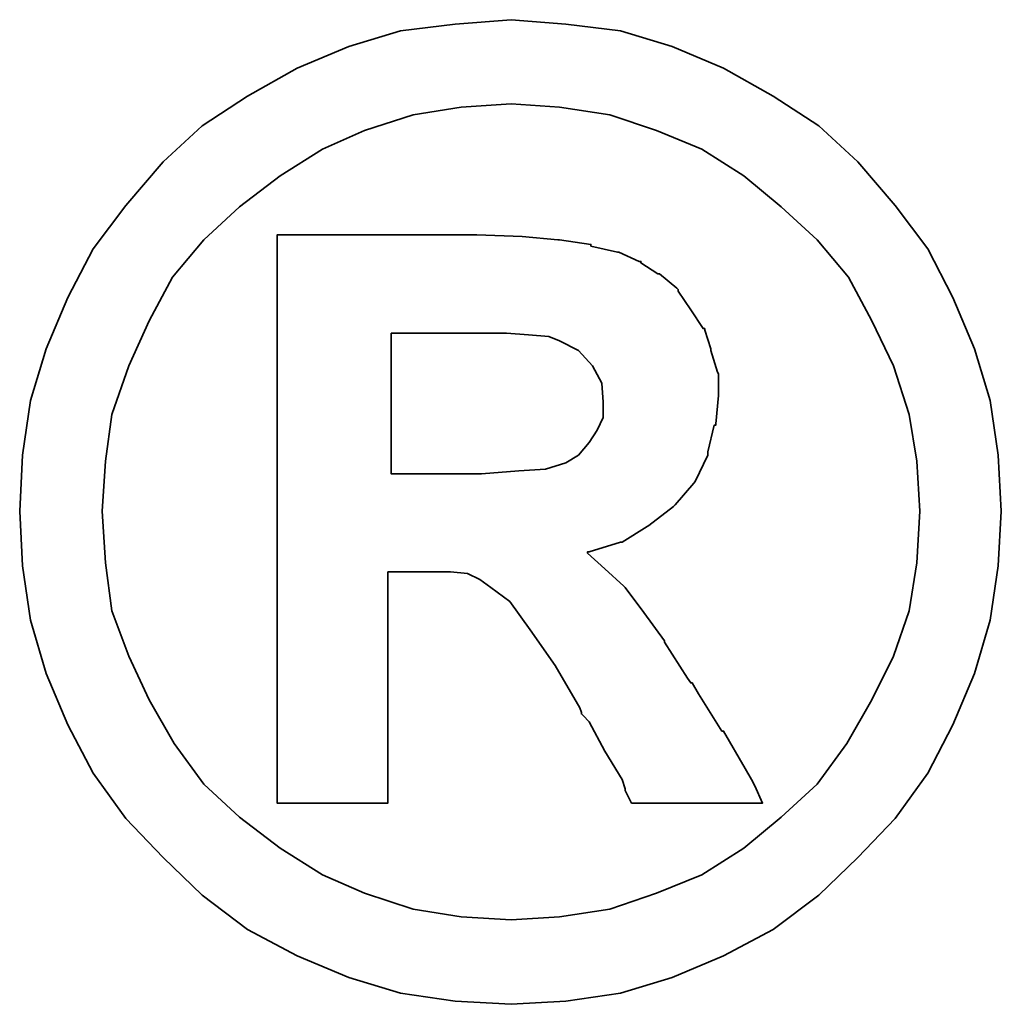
# Model space of a CAD drawing. Header units: millimetres. Extents: x 622 to 758, y 821 to 908.
# Tile 50 of 53: x 744.688 to 745.191, y 859.354 to 859.859. Entities that reach past the tile are written whole.
import ezdxf

# ---------------------------------------------------------------- set-up
doc = ezdxf.new("R2010")
doc.units = ezdxf.units.MM
doc.header["$LTSCALE"] = 0.1
doc.layers.add('layer 1', color=7, linetype='CONTINUOUS')

msp = doc.modelspace()

# ---------------------------------------------------------------- linework, layer by layer
at = {"layer": 'layer 1', "color": 1, "lineweight": 35}
for points, knots in [([(745.19131, 859.60688), (745.19131, 859.60688), (745.18964, 859.63564), (745.18964, 859.63564), (745.18964, 859.63564), (745.18964, 859.63564), (745.18564, 859.66364), (745.18564, 859.66364), (745.18564, 859.66364), (745.18564, 859.66364), (745.17764, 859.69015), (745.17764, 859.69015), (745.17764, 859.69015), (745.17764, 859.69015), (745.16647, 859.7165), (745.16647, 859.7165), (745.16647, 859.7165), (745.16647, 859.7165), (745.15363, 859.74134), (745.15363, 859.74134), (745.15363, 859.74134), (745.15363, 859.74134), (745.13696, 859.76368), (745.13696, 859.76368), (745.13696, 859.76368), (745.13696, 859.76368), (745.11778, 859.78602), (745.11778, 859.78602), (745.11778, 859.78602), (745.11778, 859.78602), (745.09778, 859.80452), (745.09778, 859.80452), (745.09778, 859.80452), (745.09778, 859.80452), (745.07444, 859.8197), (745.07444, 859.8197), (745.07444, 859.8197), (745.07444, 859.8197), (745.04893, 859.83403), (745.04893, 859.83403), (745.04893, 859.83403), (745.04893, 859.83403), (745.02259, 859.84521), (745.02259, 859.84521), (745.02259, 859.84521), (745.02259, 859.84521), (744.99608, 859.85321), (744.99608, 859.85321), (744.99608, 859.85321), (744.99608, 859.85321), (744.96807, 859.85654), (744.96807, 859.85654), (744.96807, 859.85654), (744.96807, 859.85654), (744.94006, 859.85888), (744.94006, 859.85888), (744.94006, 859.85888), (744.94006, 859.85888), (744.91138, 859.85654), (744.91138, 859.85654), (744.91138, 859.85654), (744.91138, 859.85654), (744.88337, 859.85321), (744.88337, 859.85321), (744.88337, 859.85321), (744.88337, 859.85321), (744.85686, 859.84521), (744.85686, 859.84521), (744.85686, 859.84521), (744.85686, 859.84521), (744.83044, 859.83403), (744.83044, 859.83403), (744.83044, 859.83403), (744.83044, 859.83403), (744.80485, 859.8197), (744.80485, 859.8197), (744.80485, 859.8197), (744.80485, 859.8197), (744.78167, 859.80452), (744.78167, 859.80452), (744.78167, 859.80452), (744.78167, 859.80452), (744.76167, 859.78602), (744.76167, 859.78602), (744.76167, 859.78602), (744.76167, 859.78602), (744.74249, 859.76368), (744.74249, 859.76368), (744.74249, 859.76368), (744.74249, 859.76368), (744.72574, 859.74134), (744.72574, 859.74134), (744.72574, 859.74134), (744.72574, 859.74134), (744.7129, 859.7165), (744.7129, 859.7165), (744.7129, 859.7165), (744.7129, 859.7165), (744.70165, 859.69015), (744.70165, 859.69015), (744.70165, 859.69015), (744.70165, 859.69015), (744.69364, 859.66364), (744.69364, 859.66364), (744.69364, 859.66364), (744.69364, 859.66364), (744.68964, 859.63564), (744.68964, 859.63564), (744.68964, 859.63564), (744.68964, 859.63564), (744.68814, 859.60688), (744.68814, 859.60688), (744.68814, 859.60688), (744.68814, 859.60688), (744.68964, 859.57887), (744.68964, 859.57887), (744.68964, 859.57887), (744.68964, 859.57887), (744.69364, 859.55094), (744.69364, 859.55094), (744.69364, 859.55094), (744.69364, 859.55094), (744.70165, 859.52368), (744.70165, 859.52368), (744.70165, 859.52368), (744.70165, 859.52368), (744.7129, 859.49734), (744.7129, 859.49734), (744.7129, 859.49734), (744.7129, 859.49734), (744.72574, 859.47258), (744.72574, 859.47258), (744.72574, 859.47258), (744.72574, 859.47258), (744.74249, 859.44924), (744.74249, 859.44924), (744.74249, 859.44924), (744.74249, 859.44924), (744.76167, 859.42923), (744.76167, 859.42923), (744.76167, 859.42923), (744.76167, 859.42923), (744.78167, 859.41006), (744.78167, 859.41006), (744.78167, 859.41006), (744.78167, 859.41006), (744.80485, 859.39247), (744.80485, 859.39247), (744.80485, 859.39247), (744.80485, 859.39247), (744.83044, 859.37888), (744.83044, 859.37888), (744.83044, 859.37888), (744.83044, 859.37888), (744.85686, 859.36771), (744.85686, 859.36771), (744.85686, 859.36771), (744.85686, 859.36771), (744.88337, 859.35971), (744.88337, 859.35971), (744.88337, 859.35971), (744.88337, 859.35971), (744.91138, 859.35571), (744.91138, 859.35571), (744.91138, 859.35571), (744.91138, 859.35571), (744.94006, 859.35404), (744.94006, 859.35404), (744.94006, 859.35404), (744.94006, 859.35404), (744.96807, 859.35571), (744.96807, 859.35571), (744.96807, 859.35571), (744.96807, 859.35571), (744.99608, 859.35971), (744.99608, 859.35971), (744.99608, 859.35971), (744.99608, 859.35971), (745.02259, 859.36771), (745.02259, 859.36771), (745.02259, 859.36771), (745.02259, 859.36771), (745.04893, 859.37888), (745.04893, 859.37888), (745.04893, 859.37888), (745.04893, 859.37888), (745.07444, 859.39247), (745.07444, 859.39247), (745.07444, 859.39247), (745.07444, 859.39247), (745.09778, 859.41006), (745.09778, 859.41006), (745.09778, 859.41006), (745.09778, 859.41006), (745.11778, 859.42923), (745.11778, 859.42923), (745.11778, 859.42923), (745.11778, 859.42923), (745.13696, 859.44924), (745.13696, 859.44924), (745.13696, 859.44924), (745.13696, 859.44924), (745.15363, 859.47258), (745.15363, 859.47258), (745.15363, 859.47258), (745.15363, 859.47258), (745.16647, 859.49734), (745.16647, 859.49734), (745.16647, 859.49734), (745.16647, 859.49734), (745.17764, 859.52368), (745.17764, 859.52368), (745.17764, 859.52368), (745.17764, 859.52368), (745.18564, 859.55094), (745.18564, 859.55094), (745.18564, 859.55094), (745.18564, 859.55094), (745.18964, 859.57887), (745.18964, 859.57887), (745.18964, 859.57887), (745.18964, 859.57887), (745.19131, 859.60688), (745.19131, 859.60688)], [0, 0, 0, 0, 0.017857, 0.017857, 0.017857, 0.017857, 0.035714, 0.035714, 0.035714, 0.035714, 0.053571, 0.053571, 0.053571, 0.053571, 0.071429, 0.071429, 0.071429, 0.071429, 0.089286, 0.089286, 0.089286, 0.089286, 0.107143, 0.107143, 0.107143, 0.107143, 0.125, 0.125, 0.125, 0.125, 0.142857, 0.142857, 0.142857, 0.142857, 0.160714, 0.160714, 0.160714, 0.160714, 0.178571, 0.178571, 0.178571, 0.178571, 0.196429, 0.196429, 0.196429, 0.196429, 0.214286, 0.214286, 0.214286, 0.214286, 0.232143, 0.232143, 0.232143, 0.232143, 0.25, 0.25, 0.25, 0.25, 0.267857, 0.267857, 0.267857, 0.267857, 0.285714, 0.285714, 0.285714, 0.285714, 0.303571, 0.303571, 0.303571, 0.303571, 0.321429, 0.321429, 0.321429, 0.321429, 0.339286, 0.339286, 0.339286, 0.339286, 0.357143, 0.357143, 0.357143, 0.357143, 0.375, 0.375, 0.375, 0.375, 0.392857, 0.392857, 0.392857, 0.392857, 0.410714, 0.410714, 0.410714, 0.410714, 0.428571, 0.428571, 0.428571, 0.428571, 0.446429, 0.446429, 0.446429, 0.446429, 0.464286, 0.464286, 0.464286, 0.464286, 0.482143, 0.482143, 0.482143, 0.482143, 0.5, 0.5, 0.5, 0.5, 0.517857, 0.517857, 0.517857, 0.517857, 0.535714, 0.535714, 0.535714, 0.535714, 0.553571, 0.553571, 0.553571, 0.553571, 0.571429, 0.571429, 0.571429, 0.571429, 0.589286, 0.589286, 0.589286, 0.589286, 0.607143, 0.607143, 0.607143, 0.607143, 0.625, 0.625, 0.625, 0.625, 0.642857, 0.642857, 0.642857, 0.642857, 0.660714, 0.660714, 0.660714, 0.660714, 0.678571, 0.678571, 0.678571, 0.678571, 0.696429, 0.696429, 0.696429, 0.696429, 0.714286, 0.714286, 0.714286, 0.714286, 0.732143, 0.732143, 0.732143, 0.732143, 0.75, 0.75, 0.75, 0.75, 0.767857, 0.767857, 0.767857, 0.767857, 0.785714, 0.785714, 0.785714, 0.785714, 0.803571, 0.803571, 0.803571, 0.803571, 0.821429, 0.821429, 0.821429, 0.821429, 0.839286, 0.839286, 0.839286, 0.839286, 0.857143, 0.857143, 0.857143, 0.857143, 0.875, 0.875, 0.875, 0.875, 0.892857, 0.892857, 0.892857, 0.892857, 0.910714, 0.910714, 0.910714, 0.910714, 0.928571, 0.928571, 0.928571, 0.928571, 0.946429, 0.946429, 0.946429, 0.946429, 0.964286, 0.964286, 0.964286, 0.964286, 0.982143, 0.982143, 0.982143, 0.982143, 1, 1, 1, 1]), ([(745.14963, 859.60688), (745.14963, 859.60688), (745.14805, 859.63247), (745.14805, 859.63247), (745.14805, 859.63247), (745.14805, 859.63247), (745.14413, 859.65648), (745.14413, 859.65648), (745.14413, 859.65648), (745.14413, 859.65648), (745.13612, 859.68132), (745.13612, 859.68132), (745.13612, 859.68132), (745.13612, 859.68132), (745.12495, 859.70449), (745.12495, 859.70449), (745.12495, 859.70449), (745.12495, 859.70449), (745.11295, 859.72683), (745.11295, 859.72683), (745.11295, 859.72683), (745.11295, 859.72683), (745.09694, 859.74601), (745.09694, 859.74601), (745.09694, 859.74601), (745.09694, 859.74601), (745.07844, 859.76284), (745.07844, 859.76284), (745.07844, 859.76284), (745.07844, 859.76284), (745.05927, 859.77885), (745.05927, 859.77885), (745.05927, 859.77885), (745.05927, 859.77885), (745.03776, 859.79252), (745.03776, 859.79252), (745.03776, 859.79252), (745.03776, 859.79252), (745.01458, 859.80202), (745.01458, 859.80202), (745.01458, 859.80202), (745.01458, 859.80202), (744.99058, 859.81003), (744.99058, 859.81003), (744.99058, 859.81003), (744.99058, 859.81003), (744.9649, 859.81403), (744.9649, 859.81403), (744.9649, 859.81403), (744.9649, 859.81403), (744.94006, 859.8157), (744.94006, 859.8157), (744.94006, 859.8157), (744.94006, 859.8157), (744.91447, 859.81403), (744.91447, 859.81403), (744.91447, 859.81403), (744.91447, 859.81403), (744.88979, 859.81003), (744.88979, 859.81003), (744.88979, 859.81003), (744.88979, 859.81003), (744.86487, 859.80202), (744.86487, 859.80202), (744.86487, 859.80202), (744.86487, 859.80202), (744.84328, 859.79252), (744.84328, 859.79252), (744.84328, 859.79252), (744.84328, 859.79252), (744.82169, 859.77885), (744.82169, 859.77885), (744.82169, 859.77885), (744.82169, 859.77885), (744.80085, 859.76284), (744.80085, 859.76284), (744.80085, 859.76284), (744.80085, 859.76284), (744.78259, 859.74601), (744.78259, 859.74601), (744.78259, 859.74601), (744.78259, 859.74601), (744.7665, 859.72683), (744.7665, 859.72683), (744.7665, 859.72683), (744.7665, 859.72683), (744.7545, 859.70449), (744.7545, 859.70449), (744.7545, 859.70449), (744.7545, 859.70449), (744.74416, 859.68132), (744.74416, 859.68132), (744.74416, 859.68132), (744.74416, 859.68132), (744.73532, 859.65648), (744.73532, 859.65648), (744.73532, 859.65648), (744.73532, 859.65648), (744.73207, 859.63247), (744.73207, 859.63247), (744.73207, 859.63247), (744.73207, 859.63247), (744.73049, 859.60688), (744.73049, 859.60688), (744.73049, 859.60688), (744.73049, 859.60688), (744.73207, 859.58045), (744.73207, 859.58045), (744.73207, 859.58045), (744.73207, 859.58045), (744.73532, 859.55578), (744.73532, 859.55578), (744.73532, 859.55578), (744.73532, 859.55578), (744.74416, 859.53252), (744.74416, 859.53252), (744.74416, 859.53252), (744.74416, 859.53252), (744.7545, 859.51009), (744.7545, 859.51009), (744.7545, 859.51009), (744.7545, 859.51009), (744.76733, 859.48775), (744.76733, 859.48775), (744.76733, 859.48775), (744.76733, 859.48775), (744.78259, 859.46691), (744.78259, 859.46691), (744.78259, 859.46691), (744.78259, 859.46691), (744.80085, 859.45007), (744.80085, 859.45007), (744.80085, 859.45007), (744.80085, 859.45007), (744.82169, 859.43407), (744.82169, 859.43407), (744.82169, 859.43407), (744.82169, 859.43407), (744.84328, 859.42048), (744.84328, 859.42048), (744.84328, 859.42048), (744.84328, 859.42048), (744.86487, 859.41098), (744.86487, 859.41098), (744.86487, 859.41098), (744.86487, 859.41098), (744.88979, 859.40289), (744.88979, 859.40289), (744.88979, 859.40289), (744.88979, 859.40289), (744.91447, 859.39889), (744.91447, 859.39889), (744.91447, 859.39889), (744.91447, 859.39889), (744.94006, 859.39731), (744.94006, 859.39731), (744.94006, 859.39731), (744.94006, 859.39731), (744.9649, 859.39889), (744.9649, 859.39889), (744.9649, 859.39889), (744.9649, 859.39889), (744.99058, 859.40289), (744.99058, 859.40289), (744.99058, 859.40289), (744.99058, 859.40289), (745.01458, 859.41098), (745.01458, 859.41098), (745.01458, 859.41098), (745.01458, 859.41098), (745.03776, 859.42048), (745.03776, 859.42048), (745.03776, 859.42048), (745.03776, 859.42048), (745.05927, 859.43407), (745.05927, 859.43407), (745.05927, 859.43407), (745.05927, 859.43407), (745.07844, 859.45007), (745.07844, 859.45007), (745.07844, 859.45007), (745.07844, 859.45007), (745.09694, 859.46691), (745.09694, 859.46691), (745.09694, 859.46691), (745.09694, 859.46691), (745.11212, 859.48775), (745.11212, 859.48775), (745.11212, 859.48775), (745.11212, 859.48775), (745.12495, 859.51009), (745.12495, 859.51009), (745.12495, 859.51009), (745.12495, 859.51009), (745.13612, 859.53252), (745.13612, 859.53252), (745.13612, 859.53252), (745.13612, 859.53252), (745.14413, 859.55578), (745.14413, 859.55578), (745.14413, 859.55578), (745.14413, 859.55578), (745.14805, 859.58045), (745.14805, 859.58045), (745.14805, 859.58045), (745.14805, 859.58045), (745.14963, 859.60688), (745.14963, 859.60688)], [0, 0, 0, 0, 0.019231, 0.019231, 0.019231, 0.019231, 0.038462, 0.038462, 0.038462, 0.038462, 0.057692, 0.057692, 0.057692, 0.057692, 0.076923, 0.076923, 0.076923, 0.076923, 0.096154, 0.096154, 0.096154, 0.096154, 0.115385, 0.115385, 0.115385, 0.115385, 0.134615, 0.134615, 0.134615, 0.134615, 0.153846, 0.153846, 0.153846, 0.153846, 0.173077, 0.173077, 0.173077, 0.173077, 0.192308, 0.192308, 0.192308, 0.192308, 0.211538, 0.211538, 0.211538, 0.211538, 0.230769, 0.230769, 0.230769, 0.230769, 0.25, 0.25, 0.25, 0.25, 0.269231, 0.269231, 0.269231, 0.269231, 0.288462, 0.288462, 0.288462, 0.288462, 0.307692, 0.307692, 0.307692, 0.307692, 0.326923, 0.326923, 0.326923, 0.326923, 0.346154, 0.346154, 0.346154, 0.346154, 0.365385, 0.365385, 0.365385, 0.365385, 0.384615, 0.384615, 0.384615, 0.384615, 0.403846, 0.403846, 0.403846, 0.403846, 0.423077, 0.423077, 0.423077, 0.423077, 0.442308, 0.442308, 0.442308, 0.442308, 0.461538, 0.461538, 0.461538, 0.461538, 0.480769, 0.480769, 0.480769, 0.480769, 0.5, 0.5, 0.5, 0.5, 0.519231, 0.519231, 0.519231, 0.519231, 0.538462, 0.538462, 0.538462, 0.538462, 0.557692, 0.557692, 0.557692, 0.557692, 0.576923, 0.576923, 0.576923, 0.576923, 0.596154, 0.596154, 0.596154, 0.596154, 0.615385, 0.615385, 0.615385, 0.615385, 0.634615, 0.634615, 0.634615, 0.634615, 0.653846, 0.653846, 0.653846, 0.653846, 0.673077, 0.673077, 0.673077, 0.673077, 0.692308, 0.692308, 0.692308, 0.692308, 0.711538, 0.711538, 0.711538, 0.711538, 0.730769, 0.730769, 0.730769, 0.730769, 0.75, 0.75, 0.75, 0.75, 0.769231, 0.769231, 0.769231, 0.769231, 0.788462, 0.788462, 0.788462, 0.788462, 0.807692, 0.807692, 0.807692, 0.807692, 0.826923, 0.826923, 0.826923, 0.826923, 0.846154, 0.846154, 0.846154, 0.846154, 0.865385, 0.865385, 0.865385, 0.865385, 0.884615, 0.884615, 0.884615, 0.884615, 0.903846, 0.903846, 0.903846, 0.903846, 0.923077, 0.923077, 0.923077, 0.923077, 0.942308, 0.942308, 0.942308, 0.942308, 0.961538, 0.961538, 0.961538, 0.961538, 0.980769, 0.980769, 0.980769, 0.980769, 1, 1, 1, 1]), ([(744.8201, 859.46374), (744.8201, 859.46374), (744.8201, 859.46691), (744.8201, 859.46691), (744.8201, 859.46691), (744.8201, 859.46691), (744.8201, 859.47567), (744.8201, 859.47567), (744.8201, 859.47567), (744.8201, 859.47567), (744.8201, 859.49017), (744.8201, 859.49017), (744.8201, 859.49017), (744.8201, 859.49017), (744.8201, 859.50768), (744.8201, 859.50768), (744.8201, 859.50768), (744.8201, 859.50768), (744.8201, 859.52843), (744.8201, 859.52843), (744.8201, 859.52843), (744.8201, 859.52843), (744.8201, 859.55094), (744.8201, 859.55094), (744.8201, 859.55094), (744.8201, 859.55094), (744.8201, 859.60204), (744.8201, 859.60204), (744.8201, 859.60204), (744.8201, 859.60204), (744.8201, 859.65322), (744.8201, 859.65322), (744.8201, 859.65322), (744.8201, 859.65322), (744.8201, 859.67732), (744.8201, 859.67732), (744.8201, 859.67732), (744.8201, 859.67732), (744.8201, 859.69816), (744.8201, 859.69816), (744.8201, 859.69816), (744.8201, 859.69816), (744.8201, 859.71725), (744.8201, 859.71725), (744.8201, 859.71725), (744.8201, 859.71725), (744.8201, 859.73017), (744.8201, 859.73017), (744.8201, 859.73017), (744.8201, 859.73017), (744.8201, 859.73884), (744.8201, 859.73884), (744.8201, 859.73884), (744.8201, 859.73884), (744.8201, 859.74217), (744.8201, 859.74217), (744.8201, 859.74217), (744.8201, 859.74217), (744.8201, 859.74851), (744.8201, 859.74851), (744.8201, 859.74851), (744.8201, 859.74851), (744.82569, 859.74851), (744.82569, 859.74851), (744.82569, 859.74851), (744.82569, 859.74851), (744.82735, 859.74851), (744.82735, 859.74851), (744.82735, 859.74851), (744.82735, 859.74851), (744.83044, 859.74851), (744.83044, 859.74851), (744.83044, 859.74851), (744.83044, 859.74851), (744.84169, 859.74851), (744.84169, 859.74851), (744.84169, 859.74851), (744.84169, 859.74851), (744.85686, 859.74851), (744.85686, 859.74851), (744.85686, 859.74851), (744.85686, 859.74851), (744.87454, 859.74851), (744.87454, 859.74851), (744.87454, 859.74851), (744.87454, 859.74851), (744.89288, 859.74851), (744.89288, 859.74851), (744.89288, 859.74851), (744.89288, 859.74851), (744.90738, 859.74851), (744.90738, 859.74851), (744.90738, 859.74851), (744.90738, 859.74851), (744.91697, 859.74851), (744.91697, 859.74851), (744.91697, 859.74851), (744.91697, 859.74851), (744.92005, 859.74851), (744.92005, 859.74851), (744.92005, 859.74851), (744.92005, 859.74851), (744.92172, 859.74851), (744.92172, 859.74851), (744.92172, 859.74851), (744.92172, 859.74851), (744.92255, 859.74851), (744.92255, 859.74851), (744.92255, 859.74851), (744.92255, 859.74851), (744.94573, 859.74767), (744.94573, 859.74767), (744.94573, 859.74767), (744.94573, 859.74767), (744.96407, 859.74601), (744.96407, 859.74601), (744.96407, 859.74601), (744.96407, 859.74601), (744.9649, 859.74601), (744.9649, 859.74601), (744.9649, 859.74601), (744.9649, 859.74601), (744.98091, 859.74367), (744.98091, 859.74367), (744.98091, 859.74367), (744.98091, 859.74367), (744.98091, 859.74284), (744.98091, 859.74284), (744.98091, 859.74284), (744.98091, 859.74284), (744.99458, 859.73967), (744.99458, 859.73967), (744.99458, 859.73967), (744.99458, 859.73967), (744.99524, 859.73967), (744.99524, 859.73967), (744.99524, 859.73967), (744.99524, 859.73967), (745.00575, 859.73492), (745.00575, 859.73492), (745.00575, 859.73492), (745.00575, 859.73492), (745.00658, 859.73492), (745.00658, 859.73492), (745.00658, 859.73492), (745.00658, 859.73492), (745.00658, 859.73417), (745.00658, 859.73417), (745.00658, 859.73417), (745.00658, 859.73417), (745.01525, 859.7285), (745.01525, 859.7285), (745.01525, 859.7285), (745.01525, 859.7285), (745.01617, 859.7285), (745.01617, 859.7285), (745.01617, 859.7285), (745.01617, 859.7285), (745.02492, 859.72125), (745.02492, 859.72125), (745.02492, 859.72125), (745.02492, 859.72125), (745.02575, 859.7205), (745.02575, 859.7205), (745.02575, 859.7205), (745.02575, 859.7205), (745.02575, 859.71966), (745.02575, 859.71966), (745.02575, 859.71966), (745.02575, 859.71966), (745.03209, 859.71008), (745.03209, 859.71008), (745.03209, 859.71008), (745.03209, 859.71008), (745.03843, 859.70049), (745.03843, 859.70049), (745.03843, 859.70049), (745.03843, 859.70049), (745.03934, 859.70049), (745.03934, 859.70049), (745.03934, 859.70049), (745.03934, 859.70049), (745.03934, 859.69966), (745.03934, 859.69966), (745.03934, 859.69966), (745.03934, 859.69966), (745.04243, 859.69015), (745.04243, 859.69015), (745.04243, 859.69015), (745.04243, 859.69015), (745.04243, 859.68932), (745.04243, 859.68932), (745.04243, 859.68932), (745.04243, 859.68932), (745.04576, 859.67815), (745.04576, 859.67815), (745.04576, 859.67815), (745.04576, 859.67815), (745.04643, 859.67732), (745.04643, 859.67732), (745.04643, 859.67732), (745.04643, 859.67732), (745.04643, 859.66681), (745.04643, 859.66681), (745.04643, 859.66681), (745.04643, 859.66681), (745.04643, 859.66614), (745.04643, 859.66614), (745.04643, 859.66614), (745.04643, 859.66614), (745.04493, 859.65164), (745.04493, 859.65164), (745.04493, 859.65164), (745.04493, 859.65164), (745.04493, 859.65097), (745.04493, 859.65097), (745.04493, 859.65097), (745.04493, 859.65097), (745.04409, 859.65097), (745.04409, 859.65097), (745.04409, 859.65097), (745.04409, 859.65097), (745.04084, 859.6373), (745.04084, 859.6373), (745.04084, 859.6373), (745.04084, 859.6373), (745.04084, 859.63647), (745.04084, 859.63647), (745.04084, 859.63647), (745.04084, 859.63647), (745.04084, 859.63564), (745.04084, 859.63564), (745.04084, 859.63564), (745.04084, 859.63564), (745.03442, 859.62213), (745.03442, 859.62213), (745.03442, 859.62213), (745.03442, 859.62213), (745.03376, 859.62121), (745.03376, 859.62121), (745.03376, 859.62121), (745.03376, 859.62121), (745.02409, 859.61013), (745.02409, 859.61013), (745.02409, 859.61013), (745.02409, 859.61013), (745.02325, 859.60929), (745.02325, 859.60929), (745.02325, 859.60929), (745.02325, 859.60929), (745.01058, 859.59962), (745.01058, 859.59962), (745.01058, 859.59962), (745.01058, 859.59962), (745.00975, 859.59896), (745.00975, 859.59896), (745.00975, 859.59896), (745.00975, 859.59896), (744.99691, 859.59095), (744.99691, 859.59095), (744.99691, 859.59095), (744.99691, 859.59095), (744.99608, 859.59095), (744.99608, 859.59095), (744.99608, 859.59095), (744.99608, 859.59095), (744.98007, 859.58612), (744.98007, 859.58612), (744.98007, 859.58612), (744.98007, 859.58612), (744.97924, 859.58612), (744.97924, 859.58612), (744.97924, 859.58612), (744.97924, 859.58612), (744.97924, 859.58528), (744.97924, 859.58528), (744.97924, 859.58528), (744.97924, 859.58528), (744.98807, 859.57728), (744.98807, 859.57728), (744.98807, 859.57728), (744.98807, 859.57728), (744.99774, 859.56845), (744.99774, 859.56845), (744.99774, 859.56845), (744.99774, 859.56845), (744.99849, 859.56778), (744.99849, 859.56778), (744.99849, 859.56778), (744.99849, 859.56778), (745.00808, 859.55494), (745.00808, 859.55494), (745.00808, 859.55494), (745.00808, 859.55494), (745.01859, 859.54044), (745.01859, 859.54044), (745.01859, 859.54044), (745.01859, 859.54044), (745.01859, 859.53977), (745.01859, 859.53977), (745.01859, 859.53977), (745.01859, 859.53977), (745.03051, 859.52126), (745.03051, 859.52126), (745.03051, 859.52126), (745.03051, 859.52126), (745.03209, 859.51885), (745.03209, 859.51885), (745.03209, 859.51885), (745.03209, 859.51885), (745.03292, 859.51885), (745.03292, 859.51885), (745.03292, 859.51885), (745.03292, 859.51885), (745.03609, 859.51326), (745.03609, 859.51326), (745.03609, 859.51326), (745.03609, 859.51326), (745.0481, 859.49409), (745.0481, 859.49409), (745.0481, 859.49409), (745.0481, 859.49409), (745.04893, 859.49409), (745.04893, 859.49409), (745.04893, 859.49409), (745.04893, 859.49409), (745.0601, 859.47491), (745.0601, 859.47491), (745.0601, 859.47491), (745.0601, 859.47491), (745.06327, 859.46925), (745.06327, 859.46925), (745.06327, 859.46925), (745.06327, 859.46925), (745.06493, 859.46608), (745.06493, 859.46608), (745.06493, 859.46608), (745.06493, 859.46608), (745.06893, 859.45724), (745.06893, 859.45724), (745.06893, 859.45724), (745.06893, 859.45724), (745.0601, 859.45724), (745.0601, 859.45724), (745.0601, 859.45724), (745.0601, 859.45724), (745.05852, 859.45724), (745.05852, 859.45724), (745.05852, 859.45724), (745.05852, 859.45724), (745.05126, 859.45724), (745.05126, 859.45724), (745.05126, 859.45724), (745.05126, 859.45724), (745.03209, 859.45724), (745.03209, 859.45724), (745.03209, 859.45724), (745.03209, 859.45724), (745.01292, 859.45724), (745.01292, 859.45724), (745.01292, 859.45724), (745.01292, 859.45724), (745.00658, 859.45724), (745.00658, 859.45724), (745.00658, 859.45724), (745.00658, 859.45724), (745.00491, 859.45724), (745.00491, 859.45724), (745.00491, 859.45724), (745.00491, 859.45724), (745.00175, 859.45724), (745.00175, 859.45724), (745.00175, 859.45724), (745.00175, 859.45724), (745.00008, 859.46058), (745.00008, 859.46058), (745.00008, 859.46058), (745.00008, 859.46058), (744.99849, 859.46374), (744.99849, 859.46374), (744.99849, 859.46374), (744.99849, 859.46374), (744.99849, 859.46458), (744.99849, 859.46458), (744.99849, 859.46458), (744.99849, 859.46458), (744.99691, 859.46925), (744.99691, 859.46925), (744.99691, 859.46925), (744.99691, 859.46925), (744.98807, 859.48375), (744.98807, 859.48375), (744.98807, 859.48375), (744.98807, 859.48375), (744.98007, 859.49884), (744.98007, 859.49884), (744.98007, 859.49884), (744.98007, 859.49884), (744.9769, 859.50209), (744.9769, 859.50209), (744.9769, 859.50209), (744.9769, 859.50209), (744.97607, 859.50292), (744.97607, 859.50292), (744.97607, 859.50292), (744.97607, 859.50292), (744.97607, 859.50367), (744.97607, 859.50367), (744.97607, 859.50367), (744.97607, 859.50367), (744.97524, 859.50609), (744.97524, 859.50609), (744.97524, 859.50609), (744.97524, 859.50609), (744.96257, 859.52768), (744.96257, 859.52768), (744.96257, 859.52768), (744.96257, 859.52768), (744.94973, 859.54602), (744.94973, 859.54602), (744.94973, 859.54602), (744.94973, 859.54602), (744.93939, 859.56053), (744.93939, 859.56053), (744.93939, 859.56053), (744.93939, 859.56053), (744.92972, 859.56778), (744.92972, 859.56778), (744.92972, 859.56778), (744.92972, 859.56778), (744.92405, 859.57178), (744.92405, 859.57178), (744.92405, 859.57178), (744.92405, 859.57178), (744.91772, 859.57495), (744.91772, 859.57495), (744.91772, 859.57495), (744.91772, 859.57495), (744.90897, 859.57578), (744.90897, 859.57578), (744.90897, 859.57578), (744.90897, 859.57578), (744.89771, 859.57578), (744.89771, 859.57578), (744.89771, 859.57578), (744.89771, 859.57578), (744.89604, 859.57578), (744.89604, 859.57578), (744.89604, 859.57578), (744.89604, 859.57578), (744.89454, 859.57578), (744.89454, 859.57578), (744.89454, 859.57578), (744.89454, 859.57578), (744.88487, 859.57578), (744.88487, 859.57578), (744.88487, 859.57578), (744.88487, 859.57578), (744.87687, 859.57578), (744.87687, 859.57578), (744.87687, 859.57578), (744.87687, 859.57578), (744.87687, 859.57003), (744.87687, 859.57003), (744.87687, 859.57003), (744.87687, 859.57003), (744.87687, 859.56378), (744.87687, 859.56378), (744.87687, 859.56378), (744.87687, 859.56378), (744.87687, 859.54444), (744.87687, 859.54444), (744.87687, 859.54444), (744.87687, 859.54444), (744.87687, 859.52368), (744.87687, 859.52368), (744.87687, 859.52368), (744.87687, 859.52368), (744.87687, 859.50126), (744.87687, 859.50126), (744.87687, 859.50126), (744.87687, 859.50126), (744.87687, 859.48292), (744.87687, 859.48292), (744.87687, 859.48292), (744.87687, 859.48292), (744.87687, 859.47567), (744.87687, 859.47567), (744.87687, 859.47567), (744.87687, 859.47567), (744.87687, 859.47008), (744.87687, 859.47008), (744.87687, 859.47008), (744.87687, 859.47008), (744.87687, 859.46525), (744.87687, 859.46525), (744.87687, 859.46525), (744.87687, 859.46525), (744.87687, 859.46374), (744.87687, 859.46374), (744.87687, 859.46374), (744.87687, 859.46374), (744.87687, 859.45724), (744.87687, 859.45724), (744.87687, 859.45724), (744.87687, 859.45724), (744.87137, 859.45724), (744.87137, 859.45724), (744.87137, 859.45724), (744.87137, 859.45724), (744.8697, 859.45724), (744.8697, 859.45724), (744.8697, 859.45724), (744.8697, 859.45724), (744.86487, 859.45724), (744.86487, 859.45724), (744.86487, 859.45724), (744.86487, 859.45724), (744.8482, 859.45724), (744.8482, 859.45724), (744.8482, 859.45724), (744.8482, 859.45724), (744.83369, 859.45724), (744.83369, 859.45724), (744.83369, 859.45724), (744.83369, 859.45724), (744.82894, 859.45724), (744.82894, 859.45724), (744.82894, 859.45724), (744.82894, 859.45724), (744.82569, 859.45724), (744.82569, 859.45724), (744.82569, 859.45724), (744.82569, 859.45724), (744.8201, 859.45724), (744.8201, 859.45724), (744.8201, 859.45724), (744.8201, 859.45724), (744.8201, 859.46374), (744.8201, 859.46374)], [0, 0, 0, 0, 0.007407, 0.007407, 0.007407, 0.007407, 0.014815, 0.014815, 0.014815, 0.014815, 0.022222, 0.022222, 0.022222, 0.022222, 0.02963, 0.02963, 0.02963, 0.02963, 0.037037, 0.037037, 0.037037, 0.037037, 0.044444, 0.044444, 0.044444, 0.044444, 0.051852, 0.051852, 0.051852, 0.051852, 0.059259, 0.059259, 0.059259, 0.059259, 0.066667, 0.066667, 0.066667, 0.066667, 0.074074, 0.074074, 0.074074, 0.074074, 0.081481, 0.081481, 0.081481, 0.081481, 0.088889, 0.088889, 0.088889, 0.088889, 0.096296, 0.096296, 0.096296, 0.096296, 0.103704, 0.103704, 0.103704, 0.103704, 0.111111, 0.111111, 0.111111, 0.111111, 0.118519, 0.118519, 0.118519, 0.118519, 0.125926, 0.125926, 0.125926, 0.125926, 0.133333, 0.133333, 0.133333, 0.133333, 0.140741, 0.140741, 0.140741, 0.140741, 0.148148, 0.148148, 0.148148, 0.148148, 0.155556, 0.155556, 0.155556, 0.155556, 0.162963, 0.162963, 0.162963, 0.162963, 0.17037, 0.17037, 0.17037, 0.17037, 0.177778, 0.177778, 0.177778, 0.177778, 0.185185, 0.185185, 0.185185, 0.185185, 0.192593, 0.192593, 0.192593, 0.192593, 0.2, 0.2, 0.2, 0.2, 0.207407, 0.207407, 0.207407, 0.207407, 0.214815, 0.214815, 0.214815, 0.214815, 0.222222, 0.222222, 0.222222, 0.222222, 0.22963, 0.22963, 0.22963, 0.22963, 0.237037, 0.237037, 0.237037, 0.237037, 0.244444, 0.244444, 0.244444, 0.244444, 0.251852, 0.251852, 0.251852, 0.251852, 0.259259, 0.259259, 0.259259, 0.259259, 0.266667, 0.266667, 0.266667, 0.266667, 0.274074, 0.274074, 0.274074, 0.274074, 0.281481, 0.281481, 0.281481, 0.281481, 0.288889, 0.288889, 0.288889, 0.288889, 0.296296, 0.296296, 0.296296, 0.296296, 0.303704, 0.303704, 0.303704, 0.303704, 0.311111, 0.311111, 0.311111, 0.311111, 0.318519, 0.318519, 0.318519, 0.318519, 0.325926, 0.325926, 0.325926, 0.325926, 0.333333, 0.333333, 0.333333, 0.333333, 0.340741, 0.340741, 0.340741, 0.340741, 0.348148, 0.348148, 0.348148, 0.348148, 0.355556, 0.355556, 0.355556, 0.355556, 0.362963, 0.362963, 0.362963, 0.362963, 0.37037, 0.37037, 0.37037, 0.37037, 0.377778, 0.377778, 0.377778, 0.377778, 0.385185, 0.385185, 0.385185, 0.385185, 0.392593, 0.392593, 0.392593, 0.392593, 0.4, 0.4, 0.4, 0.4, 0.407407, 0.407407, 0.407407, 0.407407, 0.414815, 0.414815, 0.414815, 0.414815, 0.422222, 0.422222, 0.422222, 0.422222, 0.42963, 0.42963, 0.42963, 0.42963, 0.437037, 0.437037, 0.437037, 0.437037, 0.444444, 0.444444, 0.444444, 0.444444, 0.451852, 0.451852, 0.451852, 0.451852, 0.459259, 0.459259, 0.459259, 0.459259, 0.466667, 0.466667, 0.466667, 0.466667, 0.474074, 0.474074, 0.474074, 0.474074, 0.481481, 0.481481, 0.481481, 0.481481, 0.488889, 0.488889, 0.488889, 0.488889, 0.496296, 0.496296, 0.496296, 0.496296, 0.503704, 0.503704, 0.503704, 0.503704, 0.511111, 0.511111, 0.511111, 0.511111, 0.518519, 0.518519, 0.518519, 0.518519, 0.525926, 0.525926, 0.525926, 0.525926, 0.533333, 0.533333, 0.533333, 0.533333, 0.540741, 0.540741, 0.540741, 0.540741, 0.548148, 0.548148, 0.548148, 0.548148, 0.555556, 0.555556, 0.555556, 0.555556, 0.562963, 0.562963, 0.562963, 0.562963, 0.57037, 0.57037, 0.57037, 0.57037, 0.577778, 0.577778, 0.577778, 0.577778, 0.585185, 0.585185, 0.585185, 0.585185, 0.592593, 0.592593, 0.592593, 0.592593, 0.6, 0.6, 0.6, 0.6, 0.607407, 0.607407, 0.607407, 0.607407, 0.614815, 0.614815, 0.614815, 0.614815, 0.622222, 0.622222, 0.622222, 0.622222, 0.62963, 0.62963, 0.62963, 0.62963, 0.637037, 0.637037, 0.637037, 0.637037, 0.644444, 0.644444, 0.644444, 0.644444, 0.651852, 0.651852, 0.651852, 0.651852, 0.659259, 0.659259, 0.659259, 0.659259, 0.666667, 0.666667, 0.666667, 0.666667, 0.674074, 0.674074, 0.674074, 0.674074, 0.681481, 0.681481, 0.681481, 0.681481, 0.688889, 0.688889, 0.688889, 0.688889, 0.696296, 0.696296, 0.696296, 0.696296, 0.703704, 0.703704, 0.703704, 0.703704, 0.711111, 0.711111, 0.711111, 0.711111, 0.718519, 0.718519, 0.718519, 0.718519, 0.725926, 0.725926, 0.725926, 0.725926, 0.733333, 0.733333, 0.733333, 0.733333, 0.740741, 0.740741, 0.740741, 0.740741, 0.748148, 0.748148, 0.748148, 0.748148, 0.755556, 0.755556, 0.755556, 0.755556, 0.762963, 0.762963, 0.762963, 0.762963, 0.77037, 0.77037, 0.77037, 0.77037, 0.777778, 0.777778, 0.777778, 0.777778, 0.785185, 0.785185, 0.785185, 0.785185, 0.792593, 0.792593, 0.792593, 0.792593, 0.8, 0.8, 0.8, 0.8, 0.807407, 0.807407, 0.807407, 0.807407, 0.814815, 0.814815, 0.814815, 0.814815, 0.822222, 0.822222, 0.822222, 0.822222, 0.82963, 0.82963, 0.82963, 0.82963, 0.837037, 0.837037, 0.837037, 0.837037, 0.844444, 0.844444, 0.844444, 0.844444, 0.851852, 0.851852, 0.851852, 0.851852, 0.859259, 0.859259, 0.859259, 0.859259, 0.866667, 0.866667, 0.866667, 0.866667, 0.874074, 0.874074, 0.874074, 0.874074, 0.881481, 0.881481, 0.881481, 0.881481, 0.888889, 0.888889, 0.888889, 0.888889, 0.896296, 0.896296, 0.896296, 0.896296, 0.903704, 0.903704, 0.903704, 0.903704, 0.911111, 0.911111, 0.911111, 0.911111, 0.918519, 0.918519, 0.918519, 0.918519, 0.925926, 0.925926, 0.925926, 0.925926, 0.933333, 0.933333, 0.933333, 0.933333, 0.940741, 0.940741, 0.940741, 0.940741, 0.948148, 0.948148, 0.948148, 0.948148, 0.955556, 0.955556, 0.955556, 0.955556, 0.962963, 0.962963, 0.962963, 0.962963, 0.97037, 0.97037, 0.97037, 0.97037, 0.977778, 0.977778, 0.977778, 0.977778, 0.985185, 0.985185, 0.985185, 0.985185, 0.992593, 0.992593, 0.992593, 0.992593, 1, 1, 1, 1]), ([(744.87854, 859.69816), (744.87854, 859.69816), (744.87854, 859.69165), (744.87854, 859.69165), (744.87854, 859.69165), (744.87854, 859.69165), (744.87854, 859.67732), (744.87854, 859.67732), (744.87854, 859.67732), (744.87854, 859.67732), (744.87854, 859.66123), (744.87854, 859.66123), (744.87854, 859.66123), (744.87854, 859.66123), (744.87854, 859.64697), (744.87854, 859.64697), (744.87854, 859.64697), (744.87854, 859.64697), (744.87854, 859.63247), (744.87854, 859.63247), (744.87854, 859.63247), (744.87854, 859.63247), (744.87854, 859.62605), (744.87854, 859.62605), (744.87854, 859.62605), (744.87854, 859.62605), (744.88004, 859.62605), (744.88004, 859.62605), (744.88004, 859.62605), (744.88004, 859.62605), (744.89771, 859.62605), (744.89771, 859.62605), (744.89771, 859.62605), (744.89771, 859.62605), (744.91697, 859.62605), (744.91697, 859.62605), (744.91697, 859.62605), (744.91697, 859.62605), (744.9233, 859.62605), (744.9233, 859.62605), (744.9233, 859.62605), (744.9233, 859.62605), (744.92489, 859.62605), (744.92489, 859.62605), (744.92489, 859.62605), (744.92489, 859.62605), (744.94406, 859.62763), (744.94406, 859.62763), (744.94406, 859.62763), (744.94406, 859.62763), (744.95773, 859.62847), (744.95773, 859.62847), (744.95773, 859.62847), (744.95773, 859.62847), (744.96807, 859.63163), (744.96807, 859.63163), (744.96807, 859.63163), (744.96807, 859.63163), (744.97457, 859.63564), (744.97457, 859.63564), (744.97457, 859.63564), (744.97457, 859.63564), (744.98007, 859.64205), (744.98007, 859.64205), (744.98007, 859.64205), (744.98007, 859.64205), (744.98407, 859.64847), (744.98407, 859.64847), (744.98407, 859.64847), (744.98407, 859.64847), (744.98724, 859.65497), (744.98724, 859.65497), (744.98724, 859.65497), (744.98724, 859.65497), (744.98724, 859.66281), (744.98724, 859.66281), (744.98724, 859.66281), (744.98724, 859.66281), (744.98657, 859.67248), (744.98657, 859.67248), (744.98657, 859.67248), (744.98657, 859.67248), (744.98174, 859.68132), (744.98174, 859.68132), (744.98174, 859.68132), (744.98174, 859.68132), (744.97457, 859.68932), (744.97457, 859.68932), (744.97457, 859.68932), (744.97457, 859.68932), (744.9649, 859.69415), (744.9649, 859.69415), (744.9649, 859.69415), (744.9649, 859.69415), (744.95932, 859.69649), (744.95932, 859.69649), (744.95932, 859.69649), (744.95932, 859.69649), (744.9489, 859.69732), (744.9489, 859.69732), (744.9489, 859.69732), (744.9489, 859.69732), (744.93773, 859.69816), (744.93773, 859.69816), (744.93773, 859.69816), (744.93773, 859.69816), (744.92172, 859.69816), (744.92172, 859.69816), (744.92172, 859.69816), (744.92172, 859.69816), (744.92005, 859.69816), (744.92005, 859.69816), (744.92005, 859.69816), (744.92005, 859.69816), (744.91372, 859.69816), (744.91372, 859.69816), (744.91372, 859.69816), (744.91372, 859.69816), (744.89604, 859.69816), (744.89604, 859.69816), (744.89604, 859.69816), (744.89604, 859.69816), (744.88004, 859.69816), (744.88004, 859.69816), (744.88004, 859.69816), (744.88004, 859.69816), (744.87854, 859.69816), (744.87854, 859.69816)], [0, 0, 0, 0, 0.03125, 0.03125, 0.03125, 0.03125, 0.0625, 0.0625, 0.0625, 0.0625, 0.09375, 0.09375, 0.09375, 0.09375, 0.125, 0.125, 0.125, 0.125, 0.15625, 0.15625, 0.15625, 0.15625, 0.1875, 0.1875, 0.1875, 0.1875, 0.21875, 0.21875, 0.21875, 0.21875, 0.25, 0.25, 0.25, 0.25, 0.28125, 0.28125, 0.28125, 0.28125, 0.3125, 0.3125, 0.3125, 0.3125, 0.34375, 0.34375, 0.34375, 0.34375, 0.375, 0.375, 0.375, 0.375, 0.40625, 0.40625, 0.40625, 0.40625, 0.4375, 0.4375, 0.4375, 0.4375, 0.46875, 0.46875, 0.46875, 0.46875, 0.5, 0.5, 0.5, 0.5, 0.53125, 0.53125, 0.53125, 0.53125, 0.5625, 0.5625, 0.5625, 0.5625, 0.59375, 0.59375, 0.59375, 0.59375, 0.625, 0.625, 0.625, 0.625, 0.65625, 0.65625, 0.65625, 0.65625, 0.6875, 0.6875, 0.6875, 0.6875, 0.71875, 0.71875, 0.71875, 0.71875, 0.75, 0.75, 0.75, 0.75, 0.78125, 0.78125, 0.78125, 0.78125, 0.8125, 0.8125, 0.8125, 0.8125, 0.84375, 0.84375, 0.84375, 0.84375, 0.875, 0.875, 0.875, 0.875, 0.90625, 0.90625, 0.90625, 0.90625, 0.9375, 0.9375, 0.9375, 0.9375, 0.96875, 0.96875, 0.96875, 0.96875, 1, 1, 1, 1])]:
    msp.add_open_spline(points, degree=3, knots=knots, dxfattribs=at)

doc.saveas('drawing.dxf')
